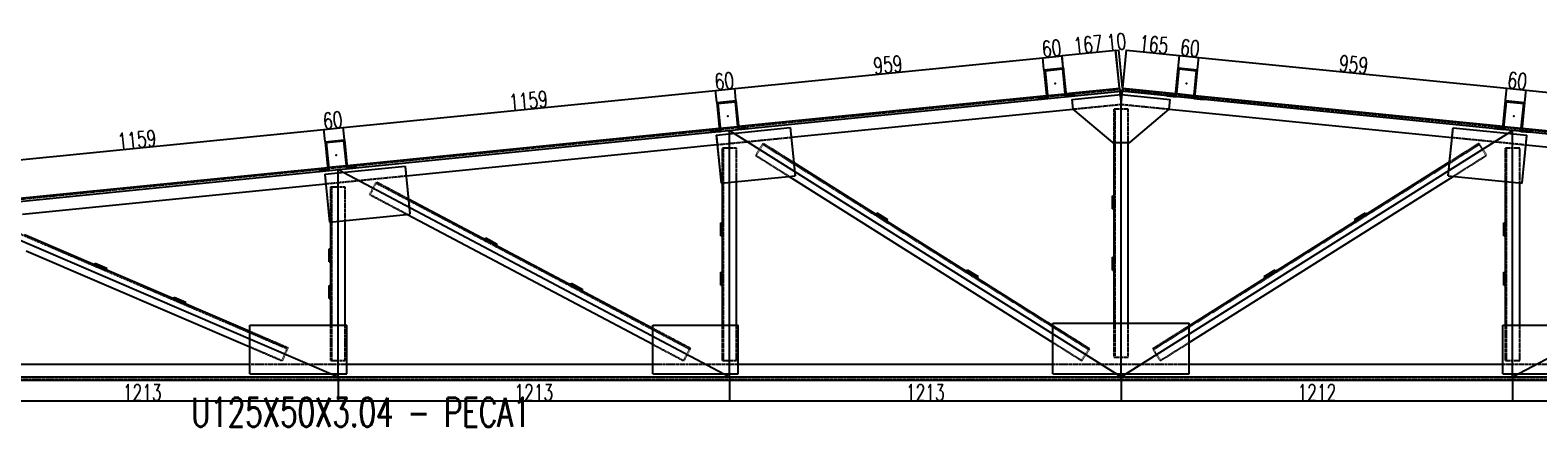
# Model space of a CAD drawing. Header units: feet. Extents: x -13577 to 173285, y -65833 to 34873.
# Tile 39 of 127: x 3148 to 7817, y -7997 to -6768. Entities that reach past the tile are written whole.
import ezdxf
from ezdxf.enums import TextEntityAlignment as Align

# ---------------------------------------------------------------- set-up
doc = ezdxf.new("R2010")
doc.units = ezdxf.units.FT
doc.header["$LTSCALE"] = 10
doc.header["$MEASUREMENT"] = 0
doc.linetypes.add('HIDDEN', pattern=[0.375, 0.25, -0.125])
doc.layers.get('0').update_dxf_attribs({"linetype": 'CONTINUOUS'})
doc.layers.get('Defpoints').update_dxf_attribs({"linetype": 'CONTINUOUS'})
for name, color, linetype in [('FORIR', 4, 'CONTINUOUS'), ('G', 3, 'CONTINUOUS'), ('TR', 6, 'HIDDEN'), ('TXT1', 7, 'CONTINUOUS')]:
    doc.layers.add(name, color=color, linetype=linetype)
doc.styles.add('1', font='romans.shx', dxfattribs={"width": 0.7, "height": 50})
doc.dimstyles.get("Standard").update_dxf_attribs({"dimtxt": 50, "dimasz": 1, "dimexe": 1, "dimexo": 1, "dimgap": 1, "dimtad": 1, "dimdec": 0, "dimdsep": 46, "dimtxsty": '1', "dimblk": 'ARCHTICK', "dimcen": 3, "dimclrd": 1, "dimclre": 1, "dimclrt": 3, "dimadec": 0, "dimazin": 0, "dimtfac": 1, "dimtdec": 0, "dimtix": 1, "dimtmove": 0, "dimatfit": 3, "dimfxl": 0, "dimtolj": 1, "dimarcsym": 0})

# ---------------------------------------------------------------- blocks, each defined once
blk = doc.blocks.new('3D_INFOM')
blk.add_point((0, 0))
at = {"layer": 'FORIR', "flags": 1}
for tag, p in [('MARK', (7.55, -4.31)), ('NUM_DIS', (7.55, -11.68)), ('NOT_PEZ', (45.73, -11.68)), ('QTA_PEZ', (7.55, -18.55)), ('TIP_PEZ', (45.73, -18.55)), ('TRA_PEZ', (7.55, -26.33)), ('COS_PEZ', (45.73, -26.33)), ('DES_PEZ', (7.55, -33.75))]:
    blk.add_attdef(tag, p, '', height=5, dxfattribs=at)
blk = doc.blocks.new('_ArchTick')
at = {"color": 0, "linetype": 'ByBlock', "const_width": 0.15}
blk.add_lwpolyline([(-0.5, -0.5), (0.5, 0.5)], dxfattribs=at)
blk = doc.blocks.new('*D1398')
at = {"layer": 'Defpoints', "color": 0}
for p in [(4057.6, -7075.7), (4061.4, -7113.4), (2908.6, -7228.7)]:
    blk.add_point(p, dxfattribs=at)
at = {"layer": 'TXT1', "color": 1, "lineweight": -2, "transparency": 16777216}
for p, q in [((2904.8, -7191), (4057.6, -7075.7)), ((4061.3, -7112.4), (4057.5, -7074.7)), ((2908.5, -7227.7), (2904.7, -7190))]:
    blk.add_line(p, q, dxfattribs=at)
for p, rotation in [((4057.6, -7075.7), 5.710592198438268), ((2904.8, -7191), 185.7105921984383)]:
    blk.add_blockref('_ArchTick', p, dxfattribs=dict(at, rotation=rotation))
at = {"layer": 'TXT1', "color": 3, "transparency": 16777216, "insert": (3478.6, -7107.5), "char_height": 50, "attachment_point": 5, "rotation": 5.7106, "style": '1'}
blk.add_mtext('\\A1;1159', dxfattribs=at)
blk = doc.blocks.new('*D1399')
at = {"layer": 'Defpoints', "color": 0}
for p in [(4117.3, -7069.7), (4061.4, -7113.4), (4121.1, -7107.4)]:
    blk.add_point(p, dxfattribs=at)
at = {"layer": 'TXT1', "color": 1, "lineweight": -2, "transparency": 16777216}
for p, q in [((4061.3, -7112.4), (4057.5, -7074.7)), ((4057.6, -7075.7), (4117.3, -7069.7)), ((4121, -7106.4), (4117.2, -7068.8))]:
    blk.add_line(p, q, dxfattribs=at)
for p, rotation in [((4057.6, -7075.7), 185.7105921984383), ((4117.3, -7069.7), 5.710592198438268)]:
    blk.add_blockref('_ArchTick', p, dxfattribs=dict(at, rotation=rotation))
at = {"layer": 'TXT1', "color": 3, "transparency": 16777216, "insert": (4084.9, -7046.9), "char_height": 50, "attachment_point": 5, "rotation": 5.7106, "style": '1'}
blk.add_mtext('\\A1;60', dxfattribs=at)
blk = doc.blocks.new('*D1400')
at = {"layer": 'Defpoints', "color": 0}
for p in [(5270.1, -6954.5), (5273.9, -6992.1), (4121.1, -7107.4)]:
    blk.add_point(p, dxfattribs=at)
at = {"layer": 'TXT1', "color": 1, "lineweight": -2, "transparency": 16777216}
for p, q in [((4117.3, -7069.7), (5270.1, -6954.5)), ((5273.8, -6991.1), (5270, -6953.5)), ((4121, -7106.4), (4117.2, -7068.8))]:
    blk.add_line(p, q, dxfattribs=at)
for p, rotation in [((5270.1, -6954.5), 5.710592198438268), ((4117.3, -7069.7), 185.7105921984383)]:
    blk.add_blockref('_ArchTick', p, dxfattribs=dict(at, rotation=rotation))
at = {"layer": 'TXT1', "color": 3, "transparency": 16777216, "insert": (4691.1, -6986.2), "char_height": 50, "attachment_point": 5, "rotation": 5.7106, "style": '1'}
blk.add_mtext('\\A1;1159', dxfattribs=at)
blk = doc.blocks.new('*D1401')
at = {"layer": 'Defpoints', "color": 0}
for p in [(5329.8, -6948.5), (5273.9, -6992.1), (5333.6, -6986.2)]:
    blk.add_point(p, dxfattribs=at)
at = {"layer": 'TXT1', "color": 1, "lineweight": -2, "transparency": 16777216}
for p, q in [((5273.8, -6991.1), (5270, -6953.5)), ((5270.1, -6954.5), (5329.8, -6948.5)), ((5333.5, -6985.2), (5329.7, -6947.5))]:
    blk.add_line(p, q, dxfattribs=at)
for p, rotation in [((5270.1, -6954.5), 185.7105921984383), ((5329.8, -6948.5), 5.710592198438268)]:
    blk.add_blockref('_ArchTick', p, dxfattribs=dict(at, rotation=rotation))
at = {"layer": 'TXT1', "color": 3, "transparency": 16777216, "insert": (5297.4, -6925.6), "char_height": 50, "attachment_point": 5, "rotation": 5.7106, "style": '1'}
blk.add_mtext('\\A1;60', dxfattribs=at)
blk = doc.blocks.new('*D1402')
at = {"layer": 'Defpoints', "color": 0}
for p in [(6283.6, -6853.1), (6287.4, -6890.8), (5333.6, -6986.2)]:
    blk.add_point(p, dxfattribs=at)
at = {"layer": 'TXT1', "color": 1, "lineweight": -2, "transparency": 16777216}
for p, q in [((5329.8, -6948.5), (6283.6, -6853.1)), ((6287.3, -6889.8), (6283.5, -6852.1)), ((5333.5, -6985.2), (5329.7, -6947.5))]:
    blk.add_line(p, q, dxfattribs=at)
for p, rotation in [((6283.6, -6853.1), 5.710592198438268), ((5329.8, -6948.5), 185.7105921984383)]:
    blk.add_blockref('_ArchTick', p, dxfattribs=dict(at, rotation=rotation))
at = {"layer": 'TXT1', "color": 3, "transparency": 16777216, "insert": (5804.1, -6874.9), "char_height": 50, "attachment_point": 5, "rotation": 5.7106, "style": '1'}
blk.add_mtext('\\A1;959', dxfattribs=at)
blk = doc.blocks.new('*D1403')
at = {"layer": 'Defpoints', "color": 0}
for p in [(6343.3, -6847.1), (6287.4, -6890.8), (6347.1, -6884.8)]:
    blk.add_point(p, dxfattribs=at)
at = {"layer": 'TXT1', "color": 1, "lineweight": -2, "transparency": 16777216}
for p, q in [((6287.3, -6889.8), (6283.5, -6852.1)), ((6283.6, -6853.1), (6343.3, -6847.1)), ((6347, -6883.8), (6343.2, -6846.2))]:
    blk.add_line(p, q, dxfattribs=at)
for p, rotation in [((6283.6, -6853.1), 185.7105921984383), ((6343.3, -6847.1), 5.710592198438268)]:
    blk.add_blockref('_ArchTick', p, dxfattribs=dict(at, rotation=rotation))
at = {"layer": 'TXT1', "color": 3, "transparency": 16777216, "insert": (6310.9, -6824.3), "char_height": 50, "attachment_point": 5, "rotation": 5.7106, "style": '1'}
blk.add_mtext('\\A1;60', dxfattribs=at)
blk = doc.blocks.new('*D1405')
at = {"layer": 'Defpoints', "color": 0}
for p in [(6519.3, -6829.5), (6521.2, -6947.8), (6531.1, -6947.8)]:
    blk.add_point(p, dxfattribs=at)
at = {"layer": 'TXT1', "color": 1, "lineweight": -2, "transparency": 16777216}
for p, q in [((6509.5, -6830.5), (6508.5, -6830.6)), ((6521.1, -6946.8), (6509.4, -6829.5)), ((6509.5, -6830.5), (6519.3, -6829.5)), ((6531, -6946.8), (6519.2, -6828.6)), ((6519.3, -6829.5), (6520.3, -6829.4))]:
    blk.add_line(p, q, dxfattribs=at)
for p, rotation in [((6509.5, -6830.5), 5.710592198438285), ((6519.3, -6829.5), 185.7105921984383)]:
    blk.add_blockref('_ArchTick', p, dxfattribs=dict(at, rotation=rotation))
at = {"layer": 'TXT1', "color": 3, "transparency": 16777216, "insert": (6511.8, -6804.2), "char_height": 50, "attachment_point": 5, "rotation": 5.7106, "style": '1'}
blk.add_mtext('\\A1;10', dxfattribs=at)
blk = doc.blocks.new('*D1408')
at = {"layer": 'Defpoints', "color": 0}
for p in [(6766.8, -6852.3), (6763, -6890.8), (6695.3, -6964.2)]:
    blk.add_point(p, dxfattribs=at)
at = {"layer": 'TXT1', "color": 1, "lineweight": -2, "transparency": 16777216}
for p, q in [((6695.4, -6963.2), (6707.2, -6845.3)), ((6707.1, -6846.3), (6766.8, -6852.3)), ((6763.1, -6889.8), (6766.9, -6851.3))]:
    blk.add_line(p, q, dxfattribs=at)
for p, rotation in [((6707.1, -6846.3), 174.2894068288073), ((6766.8, -6852.3), 354.2894068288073)]:
    blk.add_blockref('_ArchTick', p, dxfattribs=dict(at, rotation=rotation))
at = {"layer": 'TXT1', "color": 3, "transparency": 16777216, "insert": (6739.6, -6823.4), "char_height": 50, "attachment_point": 5, "rotation": 354.2894, "style": '1'}
blk.add_mtext('\\A1;60', dxfattribs=at)
blk = doc.blocks.new('*D1409')
at = {"layer": 'Defpoints', "color": 0}
for p in [(6763, -6890.8), (7720.6, -6947.7), (7716.8, -6986.2)]:
    blk.add_point(p, dxfattribs=at)
at = {"layer": 'TXT1', "color": 1, "lineweight": -2, "transparency": 16777216}
for p, q in [((6763.1, -6889.8), (6766.9, -6851.3)), ((6766.8, -6852.3), (7720.6, -6947.7)), ((7716.9, -6985.2), (7720.7, -6946.7))]:
    blk.add_line(p, q, dxfattribs=at)
for p, rotation in [((6766.8, -6852.3), 174.2894068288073), ((7720.6, -6947.7), 354.2894068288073)]:
    blk.add_blockref('_ArchTick', p, dxfattribs=dict(at, rotation=rotation))
at = {"layer": 'TXT1', "color": 3, "transparency": 16777216, "insert": (7246.3, -6874.1), "char_height": 50, "attachment_point": 5, "rotation": 354.2894, "style": '1'}
blk.add_mtext('\\A1;959', dxfattribs=at)
blk = doc.blocks.new('*D1410')
at = {"layer": 'Defpoints', "color": 0}
for p in [(7780.3, -6953.6), (7716.8, -6986.2), (7776.5, -6992.1)]:
    blk.add_point(p, dxfattribs=at)
at = {"layer": 'TXT1', "color": 1, "lineweight": -2, "transparency": 16777216}
for p, q in [((7716.9, -6985.2), (7720.7, -6946.7)), ((7720.6, -6947.7), (7780.3, -6953.6)), ((7776.6, -6991.1), (7780.4, -6952.7))]:
    blk.add_line(p, q, dxfattribs=at)
for p, rotation in [((7720.6, -6947.7), 174.2894068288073), ((7780.3, -6953.6), 354.2894068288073)]:
    blk.add_blockref('_ArchTick', p, dxfattribs=dict(at, rotation=rotation))
at = {"layer": 'TXT1', "color": 3, "transparency": 16777216, "insert": (7753.1, -6924.8), "char_height": 50, "attachment_point": 5, "rotation": 354.2894, "style": '1'}
blk.add_mtext('\\A1;60', dxfattribs=at)
blk = doc.blocks.new('*D1411')
at = {"layer": 'Defpoints', "color": 0}
for p in [(7776.5, -6992.1), (8933.1, -7068.9), (8929.3, -7107.4)]:
    blk.add_point(p, dxfattribs=at)
at = {"layer": 'TXT1', "color": 1, "lineweight": -2, "transparency": 16777216}
for p, q in [((7776.6, -6991.1), (7780.4, -6952.7)), ((7780.3, -6953.6), (8933.1, -7068.9)), ((8929.4, -7106.4), (8933.2, -7067.9))]:
    blk.add_line(p, q, dxfattribs=at)
for p, rotation in [((7780.3, -6953.6), 174.2894068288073), ((8933.1, -7068.9), 354.2894068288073)]:
    blk.add_blockref('_ArchTick', p, dxfattribs=dict(at, rotation=rotation))
at = {"layer": 'TXT1', "color": 3, "transparency": 16777216, "insert": (8359.3, -6985.4), "char_height": 50, "attachment_point": 5, "rotation": 354.2894, "style": '1'}
blk.add_mtext('\\A1;1159', dxfattribs=at)
blk = doc.blocks.new('*D1518')
at = {"layer": 'Defpoints', "color": 0}
for p in [(2888.7, -7842.3), (4101.2, -7842.3), (4101.2, -7916.7)]:
    blk.add_point(p, dxfattribs=at)
at = {"layer": 'TXT1', "color": 1, "lineweight": -2, "transparency": 16777216}
for p, q in [((2888.7, -7843.3), (2888.7, -7917.7)), ((4101.2, -7843.3), (4101.2, -7917.7)), ((2888.7, -7916.7), (4101.2, -7916.7))]:
    blk.add_line(p, q, dxfattribs=at)
at = {"layer": 'TXT1', "color": 1, "lineweight": -2, "transparency": 16777216, "rotation": 180}
blk.add_blockref('_ArchTick', (2888.7, -7916.7), dxfattribs=at)
at = {"layer": 'TXT1', "color": 1, "lineweight": -2, "transparency": 16777216}
blk.add_blockref('_ArchTick', (4101.2, -7916.7), dxfattribs=at)
at = {"layer": 'TXT1', "color": 3, "transparency": 16777216, "insert": (3494.9, -7890.7), "char_height": 50, "attachment_point": 5, "style": '1'}
blk.add_mtext('\\A1;1213', dxfattribs=at)
blk = doc.blocks.new('*D1519')
at = {"layer": 'Defpoints', "color": 0}
for p in [(4101.2, -7842.3), (5313.7, -7842.3), (5313.7, -7916.7)]:
    blk.add_point(p, dxfattribs=at)
at = {"layer": 'TXT1', "color": 1, "lineweight": -2, "transparency": 16777216}
for p, q in [((4101.2, -7843.3), (4101.2, -7917.7)), ((5313.7, -7843.3), (5313.7, -7917.7)), ((4101.2, -7916.7), (5313.7, -7916.7))]:
    blk.add_line(p, q, dxfattribs=at)
at = {"layer": 'TXT1', "color": 1, "lineweight": -2, "transparency": 16777216, "rotation": 180}
blk.add_blockref('_ArchTick', (4101.2, -7916.7), dxfattribs=at)
at = {"layer": 'TXT1', "color": 1, "lineweight": -2, "transparency": 16777216}
blk.add_blockref('_ArchTick', (5313.7, -7916.7), dxfattribs=at)
at = {"layer": 'TXT1', "color": 3, "transparency": 16777216, "insert": (4707.4, -7890.7), "char_height": 50, "attachment_point": 5, "style": '1'}
blk.add_mtext('\\A1;1213', dxfattribs=at)
blk = doc.blocks.new('*D1522')
at = {"layer": 'Defpoints', "color": 0}
for p in [(7738.7, -7842.3), (8951.2, -7842.3), (8951.2, -7916.7)]:
    blk.add_point(p, dxfattribs=at)
at = {"layer": 'TXT1', "color": 1, "lineweight": -2, "transparency": 16777216}
for p, q in [((7738.7, -7843.3), (7738.7, -7917.7)), ((8951.2, -7843.3), (8951.2, -7917.7)), ((7738.7, -7916.7), (8951.2, -7916.7))]:
    blk.add_line(p, q, dxfattribs=at)
at = {"layer": 'TXT1', "color": 1, "lineweight": -2, "transparency": 16777216, "rotation": 180}
blk.add_blockref('_ArchTick', (7738.7, -7916.7), dxfattribs=at)
at = {"layer": 'TXT1', "color": 1, "lineweight": -2, "transparency": 16777216}
blk.add_blockref('_ArchTick', (8951.2, -7916.7), dxfattribs=at)
at = {"layer": 'TXT1', "color": 3, "transparency": 16777216, "insert": (8344.9, -7890.7), "char_height": 50, "attachment_point": 5, "style": '1'}
blk.add_mtext('\\A1;1213', dxfattribs=at)

msp = doc.modelspace()

# ---------------------------------------------------------------- linework, layer by layer
for p, q in [((1676.2, -7442.3), (6526.2, -6957.3)), ((6526.2, -7842.3), (6526.2, -6957.3)), ((11376.2, -7442.3), (6526.2, -6957.3)), ((5313.7, -7078.6), (6526.2, -7842.3)), ((5313.7, -7842.3), (5313.7, -7078.6)), ((6526.2, -7842.3), (7738.7, -7078.6)), ((7738.7, -7842.3), (7738.7, -7078.6)), ((4101.2, -7199.8), (5313.7, -7842.3)), ((4101.2, -7842.3), (4101.2, -7199.8)), ((7738.7, -7842.3), (8951.2, -7199.8)), ((2888.7, -7321.1), (4101.2, -7842.3)), ((1676.2, -7842.3), (6526.2, -7842.3)), ((6526.2, -7842.3), (11376.2, -7842.3))]:
    msp.add_line(p, q)
at = {"layer": 'G'}
for p, q in [((6287.4, -6890.8), (6347.1, -6884.8)), ((6287.4, -6890.8), (6295.3, -6970.4)), ((6287.4, -6890.8), (6296, -6977.3)), ((6290.7, -6893.5), (6344.3, -6888.1)), ((6290.7, -6893.5), (6299.3, -6980)), ((6344.3, -6888.1), (6352, -6964.7)), ((6344.3, -6888.1), (6353, -6974.7)), ((6347.1, -6884.8), (6355.7, -6971.3)), ((6694.6, -6971.3), (6703.3, -6884.8)), ((6697.4, -6974.7), (6706, -6888.1)), ((6703.3, -6884.8), (6763, -6890.8)), ((6706, -6888.1), (6759.7, -6893.5)), ((6751, -6980), (6759.7, -6893.5)), ((6752, -6969.9), (6759.7, -6893.5)), ((6754.3, -6977.3), (6763, -6890.8)), ((6755, -6970.2), (6763, -6890.8)), ((6355, -6964.4), (6521.2, -6947.8)), ((6521.2, -6947.8), (6523.2, -6967.7)), ((6521.5, -6950.8), (6523.2, -6967.7)), ((6529.2, -6967.7), (6531.1, -6947.8)), ((6529.2, -6967.7), (6530.8, -6950.8)), ((6531.1, -6947.8), (6695.3, -6964.2)), ((5273.9, -6992.1), (5333.6, -6986.2)), ((5273.9, -6992.1), (5282.5, -7078.7)), ((5277.2, -6994.9), (5330.8, -6989.5)), ((5277.2, -6994.9), (5285.8, -7081.4)), ((5330.8, -6989.5), (5338.5, -7066.1)), ((5330.8, -6989.5), (5339.5, -7076)), ((5333.6, -6986.2), (5342.2, -7072.7)), ((5341.5, -7065.8), (6295.3, -6970.4)), ((6269.2, -6980), (6296, -6977.3)), ((6269.2, -6980), (6269.5, -6983)), ((6269.5, -6983), (6299.3, -6980)), ((6298.3, -6970.1), (6352, -6964.7)), ((6353, -6974.7), (6382.8, -6971.7)), ((6355.7, -6971.3), (6382.5, -6968.7)), ((6373.9, -6982.6), (6526.2, -6967.4)), ((6373.9, -6982.6), (6376.9, -7012.5)), ((6382.5, -6968.7), (6382.8, -6971.7)), ((6526.2, -6967.4), (6678.4, -6982.6)), ((6667.5, -6971.7), (6667.8, -6968.7)), ((6667.5, -6971.7), (6697.4, -6974.7)), ((6667.8, -6968.7), (6694.6, -6971.3)), ((6675.4, -7012.5), (6678.4, -6982.6)), ((6698.4, -6964.5), (6752, -6969.9)), ((6751, -6980), (6780.9, -6983)), ((6754.3, -6977.3), (6781.2, -6980)), ((6755, -6970.2), (7708.8, -7065.6)), ((6780.9, -6983), (6781.2, -6980)), ((7708.1, -7072.7), (7716.8, -6986.2)), ((7710.8, -7076), (7719.5, -6989.5)), ((7716.8, -6986.2), (7776.5, -6992.1)), ((7719.5, -6989.5), (7773.2, -6994.9)), ((7764.5, -7081.4), (7773.2, -6994.9)), ((7765.5, -7071.2), (7773.2, -6994.9)), ((7767.8, -7078.7), (7776.5, -6992.1)), ((7768.5, -7071.5), (7776.5, -6992.1)), ((5504.5, -7099.7), (6376.9, -7012.5)), ((6376.9, -7012.5), (6499.2, -7116.1)), ((6553.2, -7116.1), (6675.4, -7012.5)), ((6675.4, -7012.5), (7551.1, -7100)), ((4129, -7187), (5281.8, -7071.7)), ((5255.7, -7081.3), (5282.5, -7078.7)), ((5255.7, -7081.3), (5256, -7084.4)), ((5256, -7084.4), (5285.8, -7081.4)), ((5272.7, -7092.7), (5501.6, -7069.9)), ((5272.7, -7092.7), (5287.6, -7242)), ((5284.9, -7071.4), (5338.5, -7066.1)), ((5339.5, -7076), (5369.4, -7073)), ((5342.2, -7072.7), (5369, -7070)), ((5369, -7070), (5369.4, -7073)), ((5501.6, -7069.9), (5516.5, -7219.1)), ((7539.1, -7219.4), (7554.1, -7070.2)), ((7554.1, -7070.2), (7782.9, -7093.1)), ((7681, -7073), (7681.3, -7070)), ((7681, -7073), (7710.8, -7076)), ((7681.3, -7070), (7708.1, -7072.7)), ((7711.9, -7065.9), (7765.5, -7071.2)), ((7764.5, -7081.4), (7794.4, -7084.4)), ((7767.8, -7078.7), (7794.7, -7081.3)), ((7768, -7242.3), (7782.9, -7093.1)), ((7768.5, -7071.5), (8921.3, -7186.8)), ((7794.4, -7084.4), (7794.7, -7081.3)), ((4061.4, -7113.4), (4121.1, -7107.4)), ((4061.4, -7113.4), (4069.3, -7193)), ((4061.4, -7113.4), (4070, -7199.9)), ((4064.7, -7116.1), (4118.3, -7110.7)), ((4064.7, -7116.1), (4073.3, -7202.6)), ((4118.3, -7110.7), (4126, -7187.3)), ((4118.3, -7110.7), (4127, -7197.3)), ((4121.1, -7107.4), (4129.7, -7193.9)), ((4312, -7219), (5275.7, -7122.6)), ((5504.5, -7099.7), (5512.3, -7177.7)), ((6499.2, -7116.1), (6553.2, -7116.1)), ((6504.2, -7676.1), (6504.2, -7116.1)), ((6548.2, -7676.1), (6548.2, -7116.1)), ((7543.5, -7175.5), (7551.1, -7100)), ((7779.9, -7122.9), (8744.8, -7219.4)), ((4060.3, -7214), (4309, -7189.1)), ((4072.4, -7192.7), (4126, -7187.3)), ((4309, -7189.1), (4323.9, -7338.4)), ((5512.3, -7177.7), (6315.2, -7683.5)), ((6737.1, -7683.5), (7543.5, -7175.5)), ((2916.5, -7308.3), (4069.3, -7193)), ((4043.2, -7202.6), (4070, -7199.9)), ((4043.2, -7202.6), (4043.5, -7205.6)), ((4043.5, -7205.6), (4073.3, -7202.6)), ((4060.3, -7214), (4075.2, -7363.2)), ((4127, -7197.3), (4156.9, -7194.3)), ((4129.7, -7193.9), (4156.5, -7191.3)), ((4156.5, -7191.3), (4156.9, -7194.3)), ((5287.6, -7242), (5516.5, -7219.1)), ((5498.3, -7220.9), (6315.2, -7735.5)), ((6737.1, -7735.5), (7554, -7220.9)), ((7539.1, -7219.4), (7768, -7242.3)), ((3124.3, -7337.7), (4063.2, -7243.8)), ((5291.7, -7682.3), (5291.7, -7241.6)), ((5335.7, -7682.3), (5335.7, -7237.2)), ((6499.2, -7281.1), (6504.2, -7281.1)), ((6499.2, -7321.1), (6499.2, -7281.1)), ((7716.7, -7682.3), (7716.7, -7237.2)), ((7760.7, -7682.3), (7760.7, -7241.6)), ((4319.2, -7290.5), (5075.7, -7691.3)), ((6499.2, -7321.1), (6504.2, -7321.1)), ((4075.2, -7363.2), (4323.9, -7338.4)), ((4079.2, -7682.3), (4079.2, -7362.8)), ((4123.2, -7682.3), (4123.2, -7358.4)), ((4316.9, -7339.1), (5075.7, -7741.1)), ((5286.7, -7365.2), (5291.7, -7365.2)), ((5286.7, -7405.2), (5286.7, -7365.2)), ((5766.6, -7337.9), (5769.3, -7333.7)), ((5769.3, -7333.7), (5803.1, -7355)), ((5800.4, -7359.2), (5803.1, -7355)), ((7249.2, -7355), (7283.1, -7333.7)), ((7249.2, -7355), (7251.9, -7359.2)), ((7283.1, -7333.7), (7285.7, -7337.9)), ((7711.7, -7365.2), (7716.7, -7365.2)), ((7711.7, -7405.2), (7711.7, -7365.2)), ((3130.6, -7401.2), (3828.2, -7701)), ((4556.5, -7416.2), (4558.8, -7411.8)), ((4558.8, -7411.8), (4594.2, -7430.5)), ((5286.7, -7405.2), (5291.7, -7405.2)), ((7711.7, -7405.2), (7716.7, -7405.2)), ((3135.6, -7451.2), (3828.2, -7748.9)), ((4074.2, -7485.8), (4074.2, -7445.8)), ((4074.2, -7445.8), (4079.2, -7445.8)), ((4591.8, -7435), (4594.2, -7430.5)), ((3347.1, -7494.2), (3349, -7489.6)), ((3349, -7489.6), (3385.8, -7505.4)), ((3383.8, -7510), (3385.8, -7505.4)), ((4074.2, -7485.8), (4079.2, -7485.8)), ((6046.7, -7514.3), (6049.3, -7510.1)), ((6049.3, -7510.1), (6083.2, -7531.4)), ((6499.2, -7511.1), (6499.2, -7471.1)), ((6499.2, -7471.1), (6504.2, -7471.1)), ((6499.2, -7511.1), (6504.2, -7511.1)), ((6969.2, -7531.4), (7003, -7510.1)), ((7003, -7510.1), (7005.7, -7514.3)), ((4074.2, -7598.8), (4074.2, -7558.8)), ((4074.2, -7558.8), (4079.2, -7558.8)), ((4821.6, -7556.7), (4823.9, -7552.3)), ((4823.9, -7552.3), (4859.3, -7571)), ((5286.7, -7518.2), (5291.7, -7518.2)), ((5286.7, -7558.2), (5286.7, -7518.2)), ((5286.7, -7558.2), (5291.7, -7558.2)), ((6080.5, -7535.6), (6083.2, -7531.4)), ((6969.2, -7531.4), (6971.8, -7535.6)), ((7711.7, -7518.2), (7716.7, -7518.2)), ((7711.7, -7558.2), (7711.7, -7518.2)), ((7711.7, -7558.2), (7716.7, -7558.2)), ((3591.4, -7599.3), (3593.4, -7594.7)), ((3593.4, -7594.7), (3630.1, -7610.5)), ((4074.2, -7598.8), (4079.2, -7598.8)), ((4856.9, -7575.4), (4859.3, -7571)), ((3628.2, -7615.1), (3630.1, -7610.5)), ((3828.2, -7832.3), (3828.2, -7682.3)), ((3828.2, -7682.3), (4128.2, -7682.3)), ((4128.2, -7832.3), (4128.2, -7682.3)), ((5075.7, -7832.3), (5075.7, -7682.3)), ((5075.7, -7682.3), (5340.7, -7682.3)), ((5340.7, -7832.3), (5340.7, -7682.3)), ((6315.2, -7676.1), (6737.1, -7676.1)), ((6315.2, -7832.3), (6315.2, -7676.1)), ((6737.1, -7832.3), (6737.1, -7676.1)), ((7708.6, -7832.3), (7708.6, -7682.3)), ((7708.6, -7682.3), (7973.6, -7682.3)), ((2915.7, -7802.3), (3828.2, -7802.3)), ((3828.2, -7832.3), (4128.2, -7832.3)), ((4128.2, -7802.3), (5075.7, -7802.3)), ((5075.7, -7832.3), (5340.7, -7832.3)), ((5340.7, -7802.3), (6315.2, -7802.3)), ((6315.2, -7832.3), (6737.1, -7832.3)), ((6526.2, -7852.3), (6526.2, -7832.3)), ((6737.1, -7802.3), (7708.6, -7802.3)), ((7708.6, -7832.3), (7973.6, -7832.3)), ((1676.2, -7852.3), (12076.2, -7852.3))]:
    msp.add_line(p, q, dxfattribs=at)
at = {"layer": 'TR'}
for p, q in [((6290.7, -6893.5), (6298.3, -6970.1)), ((6347.1, -6884.8), (6355, -6964.4)), ((6695.3, -6964.2), (6703.3, -6884.8)), ((6698.4, -6964.5), (6706, -6888.1)), ((1675.5, -7435.4), (6521.5, -6950.8)), ((6521.2, -6947.8), (6526.2, -6997.5)), ((6521.5, -6950.8), (6526.2, -6997.5)), ((6526.2, -6997.5), (6531.1, -6947.8)), ((6526.2, -6997.5), (6530.8, -6950.8)), ((6530.8, -6950.8), (11376.9, -7435.4)), ((5277.2, -6994.9), (5284.9, -7071.4)), ((6295.3, -6970.4), (6298.3, -6970.1)), ((6295.3, -6970.4), (6296, -6977.3)), ((6298.3, -6970.1), (6299.3, -6980)), ((6352, -6964.7), (6355, -6964.4)), ((6352, -6964.7), (6353, -6974.7)), ((6355, -6964.4), (6355.7, -6971.3)), ((6376.9, -7012.5), (6526.2, -6997.5)), ((6523.2, -6967.7), (6526.2, -6997.5)), ((6523.2, -6967.7), (6526.2, -6997.5)), ((6526.2, -6997.5), (6529.2, -6967.7)), ((6526.2, -6997.5), (6529.2, -6967.7)), ((6526.2, -6997.5), (6675.4, -7012.5)), ((6526.2, -6997.5), (6526.2, -6997.5)), ((6526.2, -6997.5), (6526.2, -6997.5)), ((6694.6, -6971.3), (6695.3, -6964.2)), ((6695.3, -6964.2), (6698.4, -6964.5)), ((6697.4, -6974.7), (6698.4, -6964.5)), ((6751, -6980), (6752, -6969.9)), ((6752, -6969.9), (6755, -6970.2)), ((6754.3, -6977.3), (6755, -6970.2)), ((7711.9, -7065.9), (7719.5, -6989.5)), ((6376.9, -7012.5), (6376.9, -7012.5)), ((6504.2, -7011.1), (6548.2, -7011.1)), ((6504.2, -7116.1), (6504.2, -7011.1)), ((6507.4, -7781.1), (6507.4, -7011.1)), ((6548.2, -7116.1), (6548.2, -7011.1)), ((6675.4, -7012.5), (6675.4, -7012.5)), ((5272.7, -7092.7), (5275.7, -7122.6)), ((5281.8, -7071.7), (5284.9, -7071.4)), ((5281.8, -7071.7), (5282.5, -7078.7)), ((5284.9, -7071.4), (5285.8, -7081.4)), ((5338.5, -7066.1), (5341.5, -7065.8)), ((5338.5, -7066.1), (5339.5, -7076)), ((5341.5, -7065.8), (5342.2, -7072.7)), ((5501.6, -7069.9), (5504.5, -7099.7)), ((7551.1, -7100), (7554.1, -7070.2)), ((7708.1, -7072.7), (7708.8, -7065.6)), ((7708.8, -7065.6), (7711.9, -7065.9)), ((7710.8, -7076), (7711.9, -7065.9)), ((7764.5, -7081.4), (7765.5, -7071.2)), ((7765.5, -7071.2), (7768.5, -7071.5)), ((7767.8, -7078.7), (7768.5, -7071.5)), ((7779.9, -7122.9), (7782.9, -7093.1)), ((4064.7, -7116.1), (4072.4, -7192.7)), ((4121.1, -7107.4), (4129, -7187)), ((5275.7, -7122.6), (5504.5, -7099.7)), ((5275.7, -7122.6), (5287.6, -7242)), ((5291.7, -7241.6), (5291.7, -7132.2)), ((5291.7, -7132.2), (5335.7, -7132.2)), ((5294.9, -7791.2), (5294.9, -7132.2)), ((5335.7, -7237.2), (5335.7, -7132.2)), ((5395.4, -7156.1), (5418.8, -7118.8)), ((5417.1, -7121.5), (5418.8, -7118.8)), ((5417.1, -7121.5), (6426.6, -7757.4)), ((5418.8, -7118.8), (5512.3, -7177.7)), ((6625.8, -7757.4), (7635.2, -7121.5)), ((7543.5, -7175.5), (7633.5, -7118.8)), ((7551.1, -7100), (7779.9, -7122.9)), ((7633.5, -7118.8), (7635.2, -7121.5)), ((7633.5, -7118.8), (7657, -7156.1)), ((7716.7, -7237.2), (7716.7, -7132.2)), ((7716.7, -7132.2), (7760.7, -7132.2)), ((7719.9, -7791.2), (7719.9, -7132.2)), ((7760.7, -7241.6), (7760.7, -7132.2)), ((7768, -7242.3), (7779.9, -7122.9)), ((4126, -7187.3), (4129, -7187)), ((4126, -7187.3), (4127, -7197.3)), ((4129, -7187), (4129.7, -7193.9)), ((4309, -7189.1), (4312, -7219)), ((5395.4, -7156.1), (5498.3, -7220.9)), ((5512.3, -7177.7), (5800.4, -7359.2)), ((5512.3, -7177.7), (5512.8, -7181.8)), ((5512.8, -7181.8), (5516.5, -7219.1)), ((7539.1, -7219.4), (7543.1, -7179.6)), ((7543.1, -7179.6), (7543.5, -7175.5)), ((7554, -7220.9), (7657, -7156.1)), ((4060.3, -7214), (4063.2, -7243.8)), ((4063.2, -7243.8), (4312, -7219)), ((4069.3, -7193), (4072.4, -7192.7)), ((4069.3, -7193), (4070, -7199.9)), ((4072.4, -7192.7), (4073.3, -7202.6)), ((4312, -7219), (4319.2, -7290.5)), ((4063.2, -7243.8), (4075.2, -7363.2)), ((4079.2, -7362.8), (4079.2, -7252.8)), ((4079.2, -7252.8), (4123.2, -7252.8)), ((4082.4, -7791.8), (4082.4, -7252.8)), ((4123.2, -7358.4), (4123.2, -7252.8)), ((4200.1, -7277.2), (4220.7, -7238.3)), ((4200.1, -7277.2), (4219.2, -7241.1)), ((4200.1, -7277.2), (4316.9, -7339.1)), ((4219.2, -7241.1), (4220.7, -7238.3)), ((4219.2, -7241.1), (5191.2, -7756.2)), ((4220.7, -7238.3), (4319.2, -7290.5)), ((4319.2, -7290.5), (4319.5, -7294.3)), ((4319.5, -7294.3), (4323.9, -7338.4)), ((3027.9, -7360.5), (3944.8, -7754.7)), ((4556.5, -7416.2), (4558.8, -7411.8)), ((7003, -7510.1), (7005.7, -7514.3)), ((6052.4, -7517.9), (6428.3, -7754.7)), ((6969.2, -7531.4), (6971.8, -7535.6)), ((3828.2, -7701), (3946, -7751.7)), ((4079.2, -7791.8), (4079.2, -7682.3)), ((4123.2, -7791.8), (4123.2, -7682.3)), ((5075.7, -7691.3), (5192.7, -7753.3)), ((5291.7, -7791.2), (5291.7, -7682.3)), ((5335.7, -7791.2), (5335.7, -7682.3)), ((6315.2, -7683.5), (6428.3, -7754.7)), ((6504.2, -7781.1), (6504.2, -7676.1)), ((6548.2, -7781.1), (6548.2, -7676.1)), ((6624.1, -7754.7), (6737.1, -7683.5)), ((7716.7, -7791.2), (7716.7, -7682.3)), ((7760.7, -7791.2), (7760.7, -7682.3)), ((3828.2, -7748.9), (3928.7, -7792.1)), ((5075.7, -7741.1), (5172.1, -7792.2)), ((6315.2, -7735.5), (6404.8, -7791.9)), ((6647.5, -7791.9), (6737.1, -7735.5)), ((3928.7, -7792.1), (3946, -7751.7)), ((3944.8, -7754.7), (3946, -7751.7)), ((4079.2, -7791.8), (4123.2, -7791.8)), ((5172.1, -7792.2), (5192.7, -7753.3)), ((5172.1, -7792.2), (5191.2, -7756.2)), ((5191.2, -7756.2), (5192.7, -7753.3)), ((5291.7, -7791.2), (5335.7, -7791.2)), ((6404.8, -7791.9), (6428.3, -7754.7)), ((6426.6, -7757.4), (6428.3, -7754.7)), ((6504.2, -7781.1), (6548.2, -7781.1)), ((6624.1, -7754.7), (6625.8, -7757.4)), ((6624.1, -7754.7), (6647.5, -7791.9)), ((7716.7, -7791.2), (7760.7, -7791.2)), ((3828.2, -7802.3), (4128.2, -7802.3)), ((5075.7, -7802.3), (5340.7, -7802.3)), ((6315.2, -7802.3), (6737.1, -7802.3)), ((6526.2, -7832.3), (6526.2, -7802.3)), ((7708.6, -7802.3), (7973.6, -7802.3)), ((1676.2, -7849.3), (12076.2, -7849.3))]:
    msp.add_line(p, q, dxfattribs=at)

# ---------------------------------------------------------------- block references
at = {"xscale": 10, "yscale": 10, "zscale": 10}
for p in [(6321.7, -6932.6), (6321.7, -6932.6), (6728.7, -6932.6), (6728.7, -6932.6), (5308.2, -7033.9), (5308.2, -7033.9), (7742.2, -7033.9), (7742.2, -7033.9), (4095.7, -7155.2), (4095.7, -7155.2), (4101.2, -7850.8)]:
    msp.add_blockref('3D_INFOM', p, dxfattribs=at)

# ---------------------------------------------------------------- texts
at = {"layer": 'TXT1', "color": 7, "style": '1', "width": 0.7}
msp.add_text('U125X50X3.04 - PECA1', height=90, dxfattribs=at).set_placement((4171.7, -8023.6), align=Align.BOTTOM_CENTER)

# ---------------------------------------------------------------- dimensions: what is measured, and where the dimension line sits
at = {"layer": 'TXT1'}
for base, p1, p2, angle, picture, middle in [((6519.3, -6829.5), (6521.2, -6947.8), (6531.1, -6947.8), 185.7106, '*D1405', (6511.8, -6804.2)), ((6343.3, -6847.1), (6287.4, -6890.8), (6347.1, -6884.8), 185.7106, '*D1403', (6310.9, -6824.3)), ((6766.8, -6852.3), (6695.3, -6964.2), (6763, -6890.8), 174.2894, '*D1408', (6739.6, -6823.4)), ((6283.6, -6853.1), (5333.6, -6986.2), (6287.4, -6890.8), 185.7106, '*D1402', (5804.1, -6874.9)), ((7720.6, -6947.7), (6763, -6890.8), (7716.8, -6986.2), 174.2894, '*D1409', (7246.3, -6874.1)), ((5329.8, -6948.5), (5273.9, -6992.1), (5333.6, -6986.2), 185.7106, '*D1401', (5297.4, -6925.6)), ((7780.3, -6953.6), (7716.8, -6986.2), (7776.5, -6992.1), 174.2894, '*D1410', (7753.1, -6924.8)), ((5270.1, -6954.5), (4121.1, -7107.4), (5273.9, -6992.1), 185.7106, '*D1400', (4691.1, -6986.2)), ((8933.1, -7068.9), (7776.5, -6992.1), (8929.3, -7107.4), 174.2894, '*D1411', (8359.3, -6985.4)), ((4117.3, -7069.7), (4061.4, -7113.4), (4121.1, -7107.4), 185.7106, '*D1399', (4084.9, -7046.9)), ((4057.6, -7075.7), (2908.6, -7228.7), (4061.4, -7113.4), 185.7106, '*D1398', (3478.6, -7107.5))]:
    dim = msp.add_linear_dim(base=base, p1=p1, p2=p2, angle=angle, dimstyle='Standard', override={"dimtxt": 3, "dimtmove": 1}, dxfattribs=at)
    dim.commit()
    dim.dimension.update_dxf_attribs({"geometry": picture, "text_midpoint": middle})
for p1, p2, distance in [((6355, -6964.4), (6521.2, -6947.8), 118.2), ((6531.1, -6947.8), (6695.3, -6964.2), 118.5)]:
    msp.add_aligned_dim(p1=p1, p2=p2, distance=distance, dimstyle='Standard', override={"dimtxt": 3}, dxfattribs=at).render()
for base, p1, p2, picture, middle in [((4101.1698613, -7916.650386), (2888.6698613, -7842.3492309), (4101.1698613, -7842.3492309), '*D1518', (3494.9198613, -7890.650386)), ((5313.6698613, -7916.650386), (4101.1698613, -7842.3492309), (5313.6698613, -7842.3492309), '*D1519', (4707.4198613, -7890.650386)), ((8951.1698613, -7916.650386), (7738.6698613, -7842.3492309), (8951.1698613, -7842.3492309), '*D1522', (8344.9198613, -7890.650386))]:
    dim = msp.add_linear_dim(base=base, p1=p1, p2=p2, dimstyle='Standard', override={"dimtxt": 3, "dimtmove": 1}, dxfattribs=at)
    dim.commit()
    dim.dimension.update_dxf_attribs({"geometry": picture, "text_midpoint": middle})
for base, p1, p2 in [((6526.169863, -7916.650386), (5313.669861, -7842.349231), (6526.169863, -7842.349225)), ((7738.669861, -7916.650386), (6526.169863, -7842.349225), (7738.669861, -7842.349231))]:
    msp.add_linear_dim(base=base, p1=p1, p2=p2, dimstyle='Standard', override={"dimtxt": 3, "dimtmove": 1}, dxfattribs=at).render()

doc.saveas('drawing.dxf')
